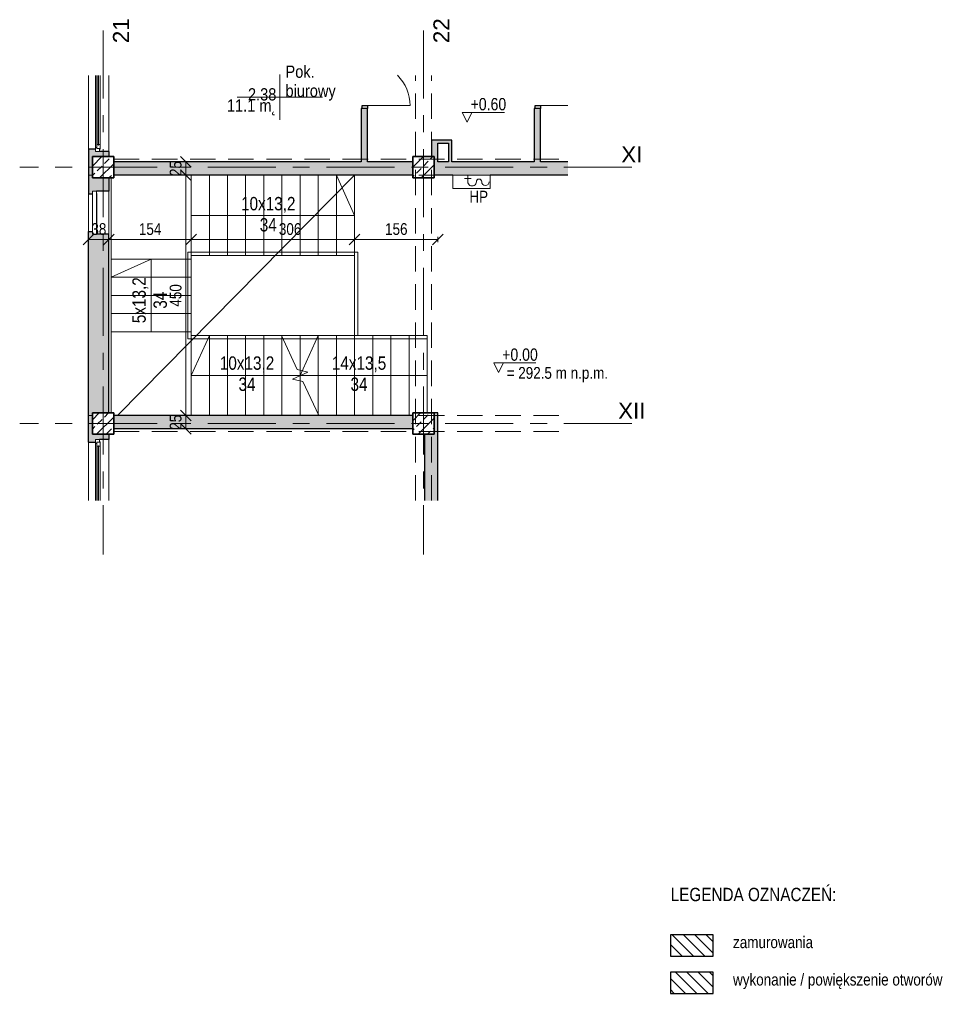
# Model space of a CAD drawing. Header units: centimetres. Extents: x -1428 to 28402, y -8842 to 3590.
# Tile 4 of 11: x 3891 to 5608, y 281 to 2125. Entities that reach past the tile are written whole.
import ezdxf

# ---------------------------------------------------------------- set-up
doc = ezdxf.new("R2010")
doc.units = ezdxf.units.CM
for name, pattern in [('Dash', [60, 30, -30]), ('Oś', [222.25, 127, -31.75, 31.75, -31.75]), ('Ukryte', [71.438, 47.625, -23.813]), ('Wyburzenia', [35, 20, -15])]:
    doc.linetypes.add(name, pattern=pattern)
for name, color, linetype, lineweight in [('A-ANNO-DIMS', 211, 'Continuous', 13), ('A-ANNO-DIMS-100', 211, 'Continuous', 13), ('A-AREA', 32, 'Continuous', 13), ('A-AREA-IDEN', 2, 'Continuous', 13), ('A-DETL', 90, 'Continuous', 25), ('A-DETL-GENF', 92, 'Continuous', 9), ('A-DETL-HDLN', 90, 'Ukryte', 9), ('A-DETL-MEDM', 33, 'Wyburzenia', 9), ('A-DETL-THIN', 151, 'Continuous', 9), ('A-DOOR', 31, 'Wyburzenia', 9), ('A-FLOR', 192, 'Continuous', 13), ('A-GLAZ', 151, 'Continuous', 13), ('A-WALL', 113, 'Continuous', 13), ('G-ANNO-DIMS', 111, 'Continuous', 13), ('G-ANNO-TEXT', 231, 'Continuous', 13), ('P-SANR-FIXT', 6, 'Continuous', 9), ('S-COLS', 52, 'Continuous', 13), ('S-GRID', 1, 'Continuous', 13), ('S-GRID-IDEN', 1, 'Continuous', 13), ('S-STRS', 31, 'Continuous', 13), ('S-STRS-MBND', 31, 'Continuous', 13)]:
    doc.layers.add(name, color=color, linetype=linetype, lineweight=lineweight)
doc.styles.add('Arial', font='arial.ttf', dxfattribs={"height": 30})
doc.styles.add('Arial Narrow', font='ARIALN.TTF', dxfattribs={"height": 22})
doc.styles.add('Arial Narrow_2', font='ARIALN.TTF', dxfattribs={"height": 23})
doc.styles.add('Arial Narrow_3', font='ARIALN.TTF', dxfattribs={"height": 25})
doc.styles.add('Arial Narrow_4', font='ARIALN.TTF', dxfattribs={"height": 22})
doc.styles.add('Arial_1', font='arial.ttf', dxfattribs={"width": 0.85, "height": 23})
doc.dimstyles.new('Diagonal_1_100__0_1_', dxfattribs={"dimscale": 30.48, "dimtxt": 22.515481, "dimasz": 0.656168, "dimexe": 0.164042, "dimexo": 0.0625, "dimgap": 0.065617, "dimtad": 1, "dimdec": 1, "dimrnd": 0.1, "dimdsep": 46, "dimtxsty": 'Arial Narrow_4', "dimblk1": 'OBLIQUE', "dimblk2": 'OBLIQUE', "dimsah": 1, "dimcen": 0.09, "dimazin": 0, "dimtfac": 1, "dimtdec": 4, "dimtix": 1, "dimtmove": 0, "dimatfit": 3, "dimfxl": 0.164042, "dimfxlon": 1, "dimtvp": 1, "dimtolj": 1, "dimtzin": 0, "dimarcsym": 2})
doc.dimstyles.new('Diagonal_1_100__0_1__1', dxfattribs={"dimscale": 30.48, "dimtxt": 22.515481, "dimasz": 0.656168, "dimexe": 0.164042, "dimexo": 0.0625, "dimgap": 0.065617, "dimtad": 1, "dimdec": 1, "dimrnd": 0.1, "dimdsep": 46, "dimtxsty": 'Arial Narrow_4', "dimblk1": 'OBLIQUE', "dimblk2": 'OBLIQUE', "dimsah": 1, "dimcen": 0.09, "dimazin": 0, "dimtfac": 1, "dimtdec": 4, "dimtix": 1, "dimtmove": 2, "dimatfit": 3, "dimfxl": 0.164042, "dimfxlon": 1, "dimtvp": 1, "dimtolj": 1, "dimtzin": 0, "dimarcsym": 2})
pattern_1 = [(315, (4951.45, 0), (10.6066, 10.6066), [])]

# ---------------------------------------------------------------- blocks, each defined once
blk = doc.blocks.new('Okno - automatyczna etykieta - 81x81-2208571-parter wysoki __0_00_ - stan istniejący Klatka schodowa')
at = {"layer": 'A-GLAZ'}
for p, q in [((-40.5, -4.5), (-40.5, -12)), ((40.5, -4.5), (-40.5, -4.5)), ((-40.5, -12), (40.5, -12)), ((-40.5, -12), (40.5, -12)), ((-36, -3.5), (36, -3.5)), ((-36, -3.5), (-36, -4.5)), ((36, -3.5), (36, -4.5)), ((40.5, -4.5), (40.5, -12))]:
    blk.add_line(p, q, dxfattribs=at)
blk = doc.blocks.new('M_Concrete-Square-Column - 400 x 400mm-1838076-parter wysoki __0_00_ - stan istniejący Klatka schodowa')
at = {"layer": 'S-COLS', "lineweight": 9}
h = blk.add_hatch(dxfattribs=at)
h.set_pattern_fill('FP_7', color=256, style=0, pattern_type=2)
h.set_pattern_definition([(45, (1212.623, -1368.326), (-17.67767, 17.67767), []), (45, (1230.3, -1368.326), (-17.67767, 17.67767), [12.5, -6.25])])
h.paths.add_polyline_path([(-14, -20), (20, -20), (20, 20), (-20, 20), (-20, -20), (-16, -20)], flags=0)
at = {"layer": 'S-COLS', "lineweight": 35}
for p, q in [((20, 20), (-20, 20)), ((-20, 20), (-20, -20)), ((20, -20), (20, 20)), ((-20, -20), (20, -20))]:
    blk.add_line(p, q, dxfattribs=at)
blk = doc.blocks.new('M_Concrete-Square-Column - 400 x 400mm-V2-parter wysoki __0_00_ - stan istniejący Klatka schodowa')
at = {"layer": 'S-COLS', "lineweight": 9}
h = blk.add_hatch(dxfattribs=at)
h.set_pattern_fill('FP_8', color=256, style=0, pattern_type=2)
h.set_pattern_definition([(45, (612.623, -1368.326), (-17.67767, 17.67767), []), (45, (630.3, -1368.326), (-17.67767, 17.67767), [12.5, -6.25])])
h.paths.add_polyline_path([(-20, -20), (20, -20), (20, 20), (-20, 20), (-20, -10)], flags=0)
at = {"layer": 'S-COLS', "lineweight": 35}
for p, q in [((20, 20), (-20, 20)), ((-20, 20), (-20, -20)), ((20, -20), (20, 20)), ((-20, -20), (20, -20))]:
    blk.add_line(p, q, dxfattribs=at)
blk = doc.blocks.new('M_Concrete-Square-Column - 400 x 400mm-V3-parter wysoki __0_00_ - stan istniejący Klatka schodowa')
at = {"layer": 'S-COLS', "lineweight": 9}
h = blk.add_hatch(dxfattribs=at)
h.set_pattern_fill('FP_9', color=256, style=0, pattern_type=2)
h.set_pattern_definition([(45, (1212.623, -1848.326), (-17.67767, 17.67767), []), (45, (1230.3, -1848.326), (-17.67767, 17.67767), [12.5, -6.25])])
h.paths.add_polyline_path([(20, -20), (20, 20), (-20, 20), (-20, -20), (15, -20)], flags=0)
at = {"layer": 'S-COLS', "lineweight": 35}
for p, q in [((20, 20), (-20, 20)), ((-20, 20), (-20, -20)), ((20, -20), (20, 20)), ((-20, -20), (20, -20))]:
    blk.add_line(p, q, dxfattribs=at)
blk = doc.blocks.new('M_Concrete-Square-Column - 400 x 400mm-V4-parter wysoki __0_00_ - stan istniejący Klatka schodowa')
at = {"layer": 'S-COLS', "lineweight": 9}
h = blk.add_hatch(dxfattribs=at)
h.set_pattern_fill('FP_10', color=256, style=0, pattern_type=2)
h.set_pattern_definition([(45, (612.623, -1848.326), (-17.67767, 17.67767), []), (45, (630.3, -1848.326), (-17.67767, 17.67767), [12.5, -6.25])])
h.paths.add_polyline_path([(15, -20), (20, -20), (20, 20), (-20, 20), (-20, -20)], flags=0)
at = {"layer": 'S-COLS', "lineweight": 35}
for p, q in [((20, 20), (-20, 20)), ((-20, 20), (-20, -20)), ((20, -20), (20, 20)), ((-20, -20), (20, -20))]:
    blk.add_line(p, q, dxfattribs=at)
blk = doc.blocks.new('Okno - automatyczna etykieta - 181x181 _nietypowy podział_-2208595-parter wysoki __0_00_ - stan istniejący Klatka schodowa')
at = {"layer": 'A-GLAZ'}
for p, q in [((-90.5, 1.5), (-85, 1.5)), ((-90.5, -6), (-90.5, 1.5)), ((-86, 2.5), (-77.5, 2.5)), ((-86, 1.5), (-86, 2.5)), ((-85, 1.5), (-86, 1.5)), ((-85, -4), (-85, 1.5)), ((-85, 1.5), (-85, -4)), ((-77.5, 2.5), (-77.5, -0.3)), ((23.9, 2.5), (-77.5, 2.5)), ((-83, -6), (-90.5, -6)), ((-90.5, -6), (23.9, -6)), ((-77.5, -4), (-85, -4)), ((-85, -4), (-83, -4)), ((-83, -4), (-83, -6)), ((23.9, -6), (-83, -6)), ((-78.5, -1.3), (-78.5, -0.3)), ((-78.5, -0.3), (23.9, -0.3)), ((-78.5, -0.3), (-78.5, -1.3)), ((-77.5, -0.3), (-78.5, -0.3)), ((23.9, -1.3), (-78.5, -1.3)), ((-78.5, -1.3), (-77.5, -1.3)), ((-77.5, -1.3), (-77.5, -4)), ((23.9, -4), (-77.5, -4))]:
    blk.add_line(p, q, dxfattribs=at)
blk = doc.blocks.new('Okno - automatyczna etykieta - 181x181 _nietypowy podział_-2208597-parter wysoki __0_00_ - stan istniejący Klatka schodowa')
at = {"layer": 'A-GLAZ'}
for p, q in [((-83, 6), (-90.5, 6)), ((-90.5, 6), (-90.5, -1.5)), ((-90.5, 6), (52.1, 6)), ((-77.5, 4), (-85, 4)), ((-85, 4), (-85, -1.5)), ((-85, -1.5), (-85, 4)), ((-85, 4), (-83, 4)), ((-83, 4), (-83, 6)), ((52.1, 6), (-83, 6)), ((52.1, 1.3), (-78.5, 1.3)), ((-78.5, 1.3), (-78.5, 0.3)), ((-78.5, 0.3), (-78.5, 1.3)), ((-78.5, 1.3), (-77.5, 1.3)), ((-78.5, 0.3), (52.1, 0.3)), ((-77.5, 0.3), (-78.5, 0.3)), ((-77.5, 1.3), (-77.5, 4)), ((52.1, 4), (-77.5, 4)), ((-77.5, -2.5), (-77.5, 0.3)), ((-90.5, -1.5), (-85, -1.5)), ((-85, -1.5), (-86, -1.5)), ((-86, -1.5), (-86, -2.5)), ((-86, -2.5), (-77.5, -2.5)), ((52.1, -2.5), (-77.5, -2.5))]:
    blk.add_line(p, q, dxfattribs=at)
blk = doc.blocks.new('HYDRANT_PPOZ_SZAFKA_NASCIENNA - SUPRON 3-1882101-parter wysoki __0_00_ - stan istniejący Klatka schodowa')
at = {"layer": 'P-SANR-FIXT'}
for p, q in [((47.5, 37.5), (-22.5, 37.5)), ((-22.5, 37.5), (-22.5, 12.5)), ((-22.5, 12.5), (-22.5, 37.5)), ((-22.5, 37.5), (47.5, 37.5)), ((47.5, 12.5), (47.5, 37.5)), ((47.5, 37.5), (47.5, 12.5)), ((19.5, 18.5), (13.5, 18.5)), ((19.5, 12.5), (19.5, 24.5)), ((19.5, 18.5), (25.5, 18.5)), ((-22.5, 12.5), (47.5, 12.5)), ((47.5, 12.5), (-22.5, 12.5))]:
    blk.add_line(p, q, dxfattribs=at)
for centre, radius, start, end in [((-13.5, 24.5), 7, 0, 180), ((-1.5, 24.5), 5, 180, 360), ((11.5, 24.5), 8, 360, 180)]:
    blk.add_arc(centre, radius, start, end, dxfattribs=at)
blk = doc.blocks.new('DRZWI 1S - Drzwi 80-1862760-parter wysoki __0_00_ - stan istniejący Klatka schodowa')
at = {"layer": 'A-DETL-GENF'}
for p, q in [((45.5, 5.9), (40, 5.9)), ((40, 5.9), (40, -3.7)), ((45.5, -3.7), (45.5, 5.9)), ((40, -3.7), (45.5, -3.7))]:
    blk.add_line(p, q, dxfattribs=at)
at = {"layer": 'A-DETL-MEDM', "linetype": 'Continuous', "lineweight": 25}
for p, q in [((40, -3.7), (40, 5.9)), ((40, 5.9), (45.5, 5.9)), ((45.5, 5.9), (45.5, -3.7)), ((45.5, -3.7), (40, -3.7))]:
    blk.add_line(p, q, dxfattribs=at)
at = {"layer": 'A-DOOR', "linetype": 'Continuous', "lineweight": 13}
blk.add_line((40, 5.9), (40, 57.5), dxfattribs=at)
blk = doc.blocks.new('DRZWI 1S - Drzwi 80-V5-parter wysoki __0_00_ - stan istniejący Klatka schodowa')
at = {"layer": 'A-DETL-GENF'}
for p, q in [((45.5, 5.9), (40, 5.9)), ((40, 5.9), (40, -3.7)), ((45.5, -3.7), (45.5, 5.9)), ((40, -3.7), (45.5, -3.7))]:
    blk.add_line(p, q, dxfattribs=at)
at = {"layer": 'A-DETL-MEDM', "linetype": 'Continuous', "lineweight": 25}
for p, q in [((40, -3.7), (40, 5.9)), ((40, 5.9), (45.5, 5.9)), ((45.5, 5.9), (45.5, -3.7)), ((45.5, -3.7), (40, -3.7))]:
    blk.add_line(p, q, dxfattribs=at)
at = {"layer": 'A-DOOR', "linetype": 'Continuous', "lineweight": 13}
blk.add_line((40, 5.9), (40, 85.9), dxfattribs=at)
blk.add_arc((40, 5.9), 80, 90, 135.189, dxfattribs=at)
blk = doc.blocks.new('DIMBLOCK4-parter wysoki __0_00_ - stan istniejący Klatka schodowa')
at = {"layer": 'A-ANNO-DIMS-100'}
for p, q in [((4202.6, 1383.3), (4192.6, 1393.3)), ((4197.6, 1383.3), (4207.6, 1383.3)), ((4202.6, 1383.3), (4197.6, 1383.3)), ((4202.6, 1358.3), (4202.6, 1383.3)), ((4202.6, 1383.3), (4212.6, 1373.3)), ((4202.6, 1358.3), (4192.6, 1368.3)), ((4197.6, 1358.3), (4207.6, 1358.3)), ((4202.6, 1358.3), (4197.6, 1358.3)), ((4202.6, 1358.3), (4212.6, 1348.3))]:
    blk.add_line(p, q, dxfattribs=at)
at = {"layer": 'A-ANNO-DIMS-100', "color": 0, "insert": (4172.2, 1356.9), "char_height": 22, "width": 33.452, "attachment_point": 1, "rotation": 90, "line_spacing_factor": 0.974696, "style": 'Arial Narrow_4'}
blk.add_mtext('25', dxfattribs=at)
blk = doc.blocks.new('_Oblique')
at = {"color": 0, "linetype": 'ByBlock', "lineweight": -2}
blk.add_line((-0.5, -0.5), (0.5, 0.5), dxfattribs=at)
blk = doc.blocks.new('DIMBLOCK5-parter wysoki __0_00_ - stan istniejący Klatka schodowa')
at = {"layer": 'A-ANNO-DIMS-100'}
for p, q in [((4202.6, 1833.3), (4192.6, 1843.3)), ((4197.6, 1833.3), (4207.6, 1833.3)), ((4202.6, 1833.3), (4197.6, 1833.3)), ((4202.6, 1383.3), (4202.6, 1833.3)), ((4202.6, 1833.3), (4212.6, 1823.3)), ((4202.6, 1383.3), (4192.6, 1393.3)), ((4197.6, 1383.3), (4207.6, 1383.3)), ((4202.6, 1383.3), (4197.6, 1383.3)), ((4202.6, 1383.3), (4212.6, 1373.3))]:
    blk.add_line(p, q, dxfattribs=at)
at = {"layer": 'A-ANNO-DIMS-100', "color": 0, "insert": (4172.2, 1587.4), "char_height": 22, "width": 50.177, "attachment_point": 1, "rotation": 90, "line_spacing_factor": 0.974696, "style": 'Arial Narrow_4'}
blk.add_mtext('450', dxfattribs=at)
blk = doc.blocks.new('DIMBLOCK6-parter wysoki __0_00_ - stan istniejący Klatka schodowa')
at = {"layer": 'A-ANNO-DIMS-100'}
for p, q in [((4202.6, 1858.3), (4192.6, 1868.3)), ((4197.6, 1858.3), (4207.6, 1858.3)), ((4202.6, 1858.3), (4197.6, 1858.3)), ((4202.6, 1833.3), (4202.6, 1858.3)), ((4202.6, 1858.3), (4212.6, 1848.3)), ((4202.6, 1833.3), (4192.6, 1843.3)), ((4197.6, 1833.3), (4207.6, 1833.3)), ((4202.6, 1833.3), (4197.6, 1833.3)), ((4202.6, 1833.3), (4212.6, 1823.3))]:
    blk.add_line(p, q, dxfattribs=at)
at = {"layer": 'A-ANNO-DIMS-100', "color": 0, "insert": (4172.2, 1831.9), "char_height": 22, "width": 33.452, "attachment_point": 1, "rotation": 90, "line_spacing_factor": 0.974696, "style": 'Arial Narrow_4'}
blk.add_mtext('25', dxfattribs=at)
blk = doc.blocks.new('Spot Elevations - Kota wyk 2-385235-parter wysoki __0_00_ - stan istniejący Klatka schodowa')
at = {"layer": 'G-ANNO-DIMS'}
for p, q in [((0, 0), (-0.09, 0.18)), ((-0.09, 0.18), (0.699, 0.18)), ((0, 0), (0.09, 0.18))]:
    blk.add_line(p, q, dxfattribs=at)
blk = doc.blocks.new('DIMBLOCK7-parter wysoki __0_00_ - stan istniejący Klatka schodowa')
at = {"layer": 'A-ANNO-DIMS-100'}
for p, q in [((4020.4, 1713.3), (4030.4, 1723.3)), ((4020.4, 1718.3), (4020.4, 1708.3)), ((4020.4, 1713.3), (4020.4, 1718.3)), ((4058.4, 1713.3), (4068.4, 1723.3)), ((4058.4, 1718.3), (4058.4, 1708.3)), ((4058.4, 1713.3), (4058.4, 1718.3)), ((4020.4, 1713.3), (4010.4, 1703.3)), ((4020.4, 1713.3), (4058.4, 1713.3)), ((4058.4, 1713.3), (4048.4, 1703.3))]:
    blk.add_line(p, q, dxfattribs=at)
at = {"layer": 'A-ANNO-DIMS-100', "color": 0, "insert": (4025.5, 1743.7), "char_height": 22, "width": 33.452, "attachment_point": 1, "line_spacing_factor": 0.974696, "style": 'Arial Narrow_4'}
blk.add_mtext('38', dxfattribs=at)
blk = doc.blocks.new('DIMBLOCK8-parter wysoki __0_00_ - stan istniejący Klatka schodowa')
at = {"layer": 'A-ANNO-DIMS-100'}
for p, q in [((4058.4, 1713.3), (4068.4, 1723.3)), ((4058.4, 1718.3), (4058.4, 1708.3)), ((4058.4, 1713.3), (4058.4, 1718.3)), ((4212.4, 1713.3), (4222.4, 1723.3)), ((4212.4, 1718.3), (4212.4, 1708.3)), ((4212.4, 1713.3), (4212.4, 1718.3)), ((4058.4, 1713.3), (4048.4, 1703.3)), ((4058.4, 1713.3), (4212.4, 1713.3)), ((4212.4, 1713.3), (4202.4, 1703.3))]:
    blk.add_line(p, q, dxfattribs=at)
at = {"layer": 'A-ANNO-DIMS-100', "color": 0, "insert": (4114.5, 1743.7), "char_height": 22, "width": 50.177, "attachment_point": 1, "line_spacing_factor": 0.974696, "style": 'Arial Narrow_4'}
blk.add_mtext('154', dxfattribs=at)
blk = doc.blocks.new('DIMBLOCK9-parter wysoki __0_00_ - stan istniejący Klatka schodowa')
at = {"layer": 'A-ANNO-DIMS-100'}
for p, q in [((4212.4, 1713.3), (4222.4, 1723.3)), ((4212.4, 1718.3), (4212.4, 1708.3)), ((4212.4, 1713.3), (4212.4, 1718.3)), ((4518.4, 1713.3), (4528.4, 1723.3)), ((4518.4, 1718.3), (4518.4, 1708.3)), ((4518.4, 1713.3), (4518.4, 1718.3)), ((4212.4, 1713.3), (4202.4, 1703.3)), ((4212.4, 1713.3), (4518.4, 1713.3)), ((4518.4, 1713.3), (4508.4, 1703.3))]:
    blk.add_line(p, q, dxfattribs=at)
at = {"layer": 'A-ANNO-DIMS-100', "color": 0, "insert": (4376.6, 1743.7), "char_height": 22, "width": 50.177, "attachment_point": 1, "line_spacing_factor": 0.974696, "style": 'Arial Narrow_4'}
blk.add_mtext('306', dxfattribs=at)
blk = doc.blocks.new('DIMBLOCK10-parter wysoki __0_00_ - stan istniejący Klatka schodowa')
at = {"layer": 'A-ANNO-DIMS-100'}
for p, q in [((4518.4, 1713.3), (4528.4, 1723.3)), ((4518.4, 1718.3), (4518.4, 1708.3)), ((4518.4, 1713.3), (4518.4, 1718.3)), ((4674.4, 1713.3), (4684.4, 1723.3)), ((4674.4, 1708.3), (4674.4, 1718.3)), ((4518.4, 1713.3), (4508.4, 1703.3)), ((4518.4, 1713.3), (4674.4, 1713.3)), ((4674.4, 1713.3), (4664.4, 1703.3)), ((4674.4, 1713.3), (4674.4, 1708.3))]:
    blk.add_line(p, q, dxfattribs=at)
at = {"layer": 'A-ANNO-DIMS-100', "color": 0, "insert": (4575.5, 1743.7), "char_height": 22, "width": 50.177, "attachment_point": 1, "line_spacing_factor": 0.974696, "style": 'Arial Narrow_4'}
blk.add_mtext('156', dxfattribs=at)
blk = doc.blocks.new('METKA_POMIESZCZENIA2 - Rozbudowana krótka - bez ramki-2403173-parter wysoki __0_00_ - stan istniejący Klatka schodowa')
at = {"layer": 'A-AREA-IDEN'}
for p, q in [((0, 0.425), (0, 0)), ((0.098, 0), (-0.8, 0)), ((-0.8, 0), (0.8, 0)), ((0, 0), (0, -0.425))]:
    blk.add_line(p, q, dxfattribs=at)

msp = doc.modelspace()

# ---------------------------------------------------------------- hatches: boundary and pattern name
at = {"layer": 'A-DETL-GENF', "lineweight": 25}
h = msp.add_hatch(dxfattribs=at)
h.set_pattern_fill('FP_6', color=3, style=0, pattern_type=2)
h.set_pattern_definition(pattern_1)
h.paths.add_polyline_path([(5189.72, 371.18), (5189.72, 411.18), (5109.72, 411.18), (5109.72, 371.18)], flags=0)
h = msp.add_hatch(dxfattribs=at)
h.set_pattern_fill('FP_6', color=6, style=0, pattern_type=2)
h.set_pattern_definition(pattern_1)
h.paths.add_polyline_path([(5189.72, 301.18), (5189.72, 341.18), (5109.72, 341.18), (5109.72, 301.18)], flags=0)
at = {"layer": 'A-WALL'}
for points in [[(4542.41, 1858.33), (4542.41, 1958.33), (4530.41, 1958.33), (4530.41, 1858.33)], [(4856.71, 1858.33), (4866.41, 1858.33), (4866.41, 1958.33), (4854.41, 1958.33), (4854.41, 1858.33)], [(4674.41, 1858.33), (4674.41, 1899.33), (4662.41, 1899.33), (4662.41, 1868.33), (4667.41, 1868.33), (4667.41, 1858.33)], [(4694.41, 1893.33), (4700.41, 1893.33), (4700.41, 1899.33), (4674.41, 1899.33), (4674.41, 1893.33)], [(4700.41, 1858.33), (4700.41, 1893.33), (4694.41, 1893.33), (4694.41, 1858.33)], [(4668.15, 1224.38), (4674.41, 1224.38), (4674.41, 1388.33), (4667.41, 1388.33), (4667.41, 1348.33), (4649.41, 1348.33), (4649.41, 1224.38)]]:
    msp.add_hatch(color=254, dxfattribs=at).paths.add_polyline_path(points, flags=0)
at = {"layer": 'A-WALL', "lineweight": 5}
for points in [[(4020.41, 1833.33), (4027.41, 1833.33), (4027.41, 1868.33), (4058.41, 1868.33), (4058.41, 1877.83), (4033.41, 1877.83), (4033.41, 1882.83), (4020.41, 1882.83), (4020.41, 1877.83)], [(4033.41, 1333.83), (4033.41, 1338.83), (4058.41, 1338.83), (4058.41, 1348.33), (4027.41, 1348.33), (4027.41, 1383.33), (4020.41, 1383.33), (4020.41, 1333.83), (4031.41, 1333.83)], [(4506.26, 1358.33), (4627.41, 1358.33), (4627.41, 1383.33), (4067.41, 1383.33), (4067.41, 1358.33), (4320.64, 1358.33)]]:
    msp.add_hatch(color=9, dxfattribs=at).paths.add_polyline_path(points, flags=0)
h = msp.add_hatch(color=9, dxfattribs=at)
h.paths.add_polyline_path([(4518.41, 1833.33), (4627.41, 1833.33), (4627.41, 1858.33), (4067.41, 1858.33), (4067.41, 1833.33), (4320.64, 1833.33)], flags=0)
h.paths.add_polyline_path([(4702.41, 1833.33), (4917.86, 1833.33), (4917.86, 1858.33), (4667.41, 1858.33), (4667.41, 1833.33)], flags=0)
h = msp.add_hatch(color=9, dxfattribs=at)
h.paths.add_polyline_path([(4027.41, 1383.33), (4027.41, 1388.33), (4058.41, 1388.33), (4058.41, 1722.83), (4027.41, 1722.83), (4027.41, 1727.83), (4020.41, 1727.83), (4020.41, 1383.33)], flags=0)
h.paths.add_polyline_path([(4022.03, 1798.83), (4027.41, 1798.83), (4027.41, 1803.83), (4058.41, 1803.83), (4058.41, 1828.33), (4027.41, 1828.33), (4027.41, 1833.33), (4020.41, 1833.33), (4020.41, 1798.83)], flags=0)

# ---------------------------------------------------------------- linework, layer by layer
at = {"layer": 'A-AREA', "lineweight": 9}
msp.add_line((4074.73, 1383.33), (4518.41, 1833.33), dxfattribs=at)
at = {"layer": 'A-DETL'}
for p, q in [((5189.72, 411.18), (5109.72, 411.18)), ((5109.72, 411.18), (5109.72, 371.18)), ((5189.72, 371.18), (5189.72, 411.18)), ((5109.72, 371.18), (5189.72, 371.18)), ((5189.72, 341.18), (5109.72, 341.18)), ((5109.72, 341.18), (5109.72, 301.18)), ((5189.72, 301.18), (5189.72, 341.18)), ((5109.72, 301.18), (5189.72, 301.18))]:
    msp.add_line(p, q, dxfattribs=at)
at = {"layer": 'A-DETL-HDLN'}
for p, q in [((4632.41, 1224.38), (4632.41, 2020.44)), ((4662.41, 1224.38), (4662.41, 2020.44)), ((4067.41, 1863.33), (4917.86, 1863.33)), ((4067.41, 1833.33), (4917.86, 1833.33)), ((4067.41, 1383.33), (4917.86, 1383.33)), ((4067.41, 1353.33), (4917.86, 1353.33))]:
    msp.add_line(p, q, dxfattribs=at)
at = {"layer": 'A-DETL-THIN'}
for p, q in [((4518.41, 1758.33), (4484.41, 1833.33)), ((4212.41, 1758.33), (4518.41, 1758.33)), ((4206.41, 1689.33), (4524.41, 1689.33)), ((4206.41, 1527.33), (4206.41, 1689.33)), ((4524.41, 1689.33), (4524.41, 1533.33)), ((4137.41, 1676.33), (4062.41, 1642.33)), ((4137.41, 1540.33), (4137.41, 1676.33)), ((4212.41, 1458.33), (4246.41, 1533.33)), ((4416.41, 1458.33), (4450.41, 1533.33)), ((4654.41, 1527.33), (4206.41, 1527.33)), ((4654.41, 1458.33), (4212.41, 1458.33))]:
    msp.add_line(p, q, dxfattribs=at)
at = {"layer": 'A-FLOR'}
msp.add_line((4518.41, 1833.33), (4518.41, 1533.33), dxfattribs=at)
at = {"layer": 'A-WALL'}
for p, q in [((4020.41, 1882.83), (4020.41, 2020.44)), ((4058.41, 2020.44), (4058.41, 1877.83)), ((4027.41, 1833.33), (4020.41, 1833.33)), ((4020.41, 1727.83), (4020.41, 1798.83)), ((4058.41, 1803.83), (4058.41, 1722.83)), ((4020.41, 1383.33), (4027.41, 1383.33)), ((4020.41, 1224.38), (4020.41, 1333.83)), ((4058.41, 1338.83), (4058.41, 1224.38))]:
    msp.add_line(p, q, dxfattribs=at)
at = {"layer": 'A-WALL', "color": 7, "lineweight": 25}
for p, q in [((4532.71, 1958.33), (4530.41, 1958.33)), ((4530.41, 1958.33), (4530.41, 1858.33)), ((4542.41, 1958.33), (4542.26, 1958.33)), ((4542.41, 1858.33), (4542.41, 1958.33)), ((4856.71, 1958.33), (4854.41, 1958.33)), ((4854.41, 1958.33), (4854.41, 1858.33)), ((4866.41, 1958.33), (4866.26, 1958.33)), ((4866.41, 1858.33), (4866.41, 1958.33)), ((4662.41, 1899.33), (4662.41, 1868.33)), ((4700.41, 1899.33), (4662.41, 1899.33)), ((4700.41, 1858.33), (4700.41, 1899.33)), ((4020.41, 1882.83), (4020.41, 1798.83)), ((4020.41, 1882.83), (4033.41, 1882.83)), ((4674.41, 1858.33), (4674.41, 1893.33)), ((4674.41, 1893.33), (4694.41, 1893.33)), ((4694.41, 1893.33), (4694.41, 1858.33)), ((4058.41, 1877.83), (4040.91, 1877.83)), ((4058.41, 1877.83), (4058.41, 1868.33)), ((4530.41, 1858.33), (4067.41, 1858.33)), ((4627.41, 1858.33), (4542.41, 1858.33)), ((4694.41, 1858.33), (4674.41, 1858.33)), ((4854.41, 1858.33), (4700.41, 1858.33)), ((4917.86, 1858.33), (4866.41, 1858.33)), ((4058.41, 1828.33), (4058.41, 1803.83)), ((4627.41, 1833.33), (4067.41, 1833.33)), ((4702.41, 1833.33), (4667.41, 1833.33)), ((4917.86, 1833.33), (4772.41, 1833.33)), ((4020.41, 1798.83), (4027.41, 1798.83)), ((4058.41, 1803.83), (4034.91, 1803.83)), ((4020.41, 1333.83), (4020.41, 1727.83)), ((4020.41, 1727.83), (4027.41, 1727.83)), ((4058.41, 1722.83), (4034.91, 1722.83)), ((4058.41, 1388.33), (4058.41, 1722.83)), ((4627.41, 1383.33), (4067.41, 1383.33)), ((4674.41, 1388.33), (4667.41, 1388.33)), ((4674.41, 1224.38), (4674.41, 1388.33)), ((4058.41, 1348.33), (4058.41, 1338.83)), ((4627.41, 1358.33), (4067.41, 1358.33)), ((4649.41, 1348.33), (4649.41, 1224.38)), ((4020.41, 1333.83), (4033.41, 1333.83)), ((4058.41, 1338.83), (4040.91, 1338.83))]:
    msp.add_line(p, q, dxfattribs=at)
at = {"layer": 'S-GRID', "linetype": 'Oś'}
for p, q in [((4047.41, 2104.38), (4047.41, 1123.33)), ((4647.41, 2104.38), (4647.41, 1123.33)), ((5037.45, 1848.33), (3891.27, 1848.33)), ((5037.45, 1368.33), (3891.27, 1368.33))]:
    msp.add_line(p, q, dxfattribs=at)
at = {"layer": 'S-STRS', "lineweight": 9}
for p, q in [((4062.41, 1828.33), (4062.41, 1676.33)), ((4212.41, 1833.33), (4212.41, 1683.33)), ((4212.41, 1833.33), (4212.41, 1683.33)), ((4246.41, 1833.33), (4246.41, 1683.33)), ((4246.41, 1833.33), (4246.41, 1683.33)), ((4280.41, 1833.33), (4280.41, 1683.33)), ((4280.41, 1833.33), (4280.41, 1683.33)), ((4314.41, 1833.33), (4314.41, 1683.33)), ((4314.41, 1833.33), (4314.41, 1683.33)), ((4348.41, 1833.33), (4348.41, 1683.33)), ((4348.41, 1833.33), (4348.41, 1683.33)), ((4382.41, 1833.33), (4382.41, 1683.33)), ((4382.41, 1833.33), (4382.41, 1683.33)), ((4416.41, 1833.33), (4416.41, 1683.33)), ((4416.41, 1833.33), (4416.41, 1683.33)), ((4450.41, 1833.33), (4450.41, 1683.33)), ((4450.41, 1833.33), (4450.41, 1683.33)), ((4484.41, 1833.33), (4484.41, 1683.33)), ((4484.41, 1833.33), (4484.41, 1683.33)), ((4518.41, 1833.33), (4518.41, 1683.33)), ((4212.41, 1676.33), (4212.41, 1683.33)), ((4212.41, 1683.33), (4246.41, 1683.33)), ((4246.41, 1683.33), (4280.41, 1683.33)), ((4280.41, 1683.33), (4314.41, 1683.33)), ((4314.41, 1683.33), (4348.41, 1683.33)), ((4348.41, 1683.33), (4382.41, 1683.33)), ((4382.41, 1683.33), (4416.41, 1683.33)), ((4416.41, 1683.33), (4450.41, 1683.33)), ((4450.41, 1683.33), (4484.41, 1683.33)), ((4484.41, 1683.33), (4518.41, 1683.33)), ((4062.41, 1676.33), (4212.41, 1676.33)), ((4062.41, 1642.33), (4062.41, 1676.33)), ((4062.41, 1676.33), (4212.41, 1676.33)), ((4212.41, 1642.33), (4212.41, 1676.33)), ((4062.41, 1608.33), (4062.41, 1642.33)), ((4062.41, 1642.33), (4212.41, 1642.33)), ((4062.41, 1642.33), (4212.41, 1642.33)), ((4212.41, 1608.33), (4212.41, 1642.33)), ((4062.41, 1574.33), (4062.41, 1608.33)), ((4062.41, 1608.33), (4212.41, 1608.33)), ((4062.41, 1608.33), (4212.41, 1608.33)), ((4212.41, 1574.33), (4212.41, 1608.33)), ((4062.41, 1540.33), (4062.41, 1574.33)), ((4062.41, 1574.33), (4212.41, 1574.33)), ((4062.41, 1574.33), (4212.41, 1574.33)), ((4212.41, 1540.33), (4212.41, 1574.33)), ((4062.41, 1540.33), (4062.41, 1388.33)), ((4062.41, 1540.33), (4212.41, 1540.33)), ((4062.41, 1540.33), (4212.41, 1540.33)), ((4212.41, 1533.33), (4212.41, 1540.33)), ((4212.41, 1383.33), (4212.41, 1533.33)), ((4246.41, 1533.33), (4212.41, 1533.33)), ((4212.41, 1383.33), (4212.41, 1533.33)), ((4280.41, 1533.33), (4246.41, 1533.33)), ((4246.41, 1383.33), (4246.41, 1533.33)), ((4246.41, 1383.33), (4246.41, 1533.33)), ((4314.41, 1533.33), (4280.41, 1533.33)), ((4280.41, 1383.33), (4280.41, 1533.33)), ((4280.41, 1383.33), (4280.41, 1533.33)), ((4348.41, 1533.33), (4314.41, 1533.33)), ((4314.41, 1383.33), (4314.41, 1533.33)), ((4314.41, 1383.33), (4314.41, 1533.33)), ((4381.44, 1533.33), (4348.41, 1533.33)), ((4348.41, 1383.33), (4348.41, 1533.33)), ((4348.41, 1383.33), (4348.41, 1533.33)), ((4382.41, 1533.33), (4381.44, 1533.33)), ((4416.41, 1533.33), (4382.41, 1533.33)), ((4382.41, 1531.24), (4382.41, 1533.33)), ((4382.41, 1531.24), (4382.41, 1533.33)), ((4382.41, 1383.33), (4382.41, 1531.24)), ((4382.41, 1383.33), (4382.41, 1531.24)), ((4450.41, 1533.33), (4416.41, 1533.33)), ((4416.41, 1468.37), (4416.41, 1533.33)), ((4416.41, 1468.37), (4416.41, 1533.33)), ((4484.41, 1533.33), (4450.41, 1533.33)), ((4450.41, 1385.41), (4450.41, 1533.33)), ((4450.41, 1385.41), (4450.41, 1533.33)), ((4518.41, 1533.33), (4484.41, 1533.33)), ((4484.41, 1383.33), (4484.41, 1533.33)), ((4484.41, 1383.33), (4484.41, 1533.33)), ((4552.41, 1533.33), (4518.41, 1533.33)), ((4518.41, 1383.33), (4518.41, 1533.33)), ((4518.41, 1383.33), (4518.41, 1533.33)), ((4586.41, 1533.33), (4552.41, 1533.33)), ((4552.41, 1383.33), (4552.41, 1533.33)), ((4552.41, 1383.33), (4552.41, 1533.33)), ((4620.41, 1533.33), (4586.41, 1533.33)), ((4586.41, 1383.33), (4586.41, 1533.33)), ((4586.41, 1383.33), (4586.41, 1533.33)), ((4654.41, 1533.33), (4620.41, 1533.33)), ((4620.41, 1383.33), (4620.41, 1533.33)), ((4620.41, 1383.33), (4620.41, 1533.33)), ((4654.41, 1388.33), (4654.41, 1533.33)), ((4654.41, 1388.33), (4654.41, 1533.33)), ((4416.41, 1458.33), (4416.41, 1468.37)), ((4416.41, 1458.33), (4416.41, 1468.37)), ((4416.41, 1448.28), (4416.41, 1458.33)), ((4416.41, 1448.28), (4416.41, 1458.33)), ((4416.41, 1383.33), (4416.41, 1448.28)), ((4416.41, 1383.33), (4416.41, 1448.28)), ((4450.41, 1383.33), (4450.41, 1385.41)), ((4450.41, 1383.33), (4450.41, 1385.41))]:
    msp.add_line(p, q, dxfattribs=at)
at = {"layer": 'S-STRS-MBND', "linetype": 'Dash', "lineweight": 9}
for p, q in [((4212.41, 1383.33), (4212.41, 1533.33)), ((4381.44, 1533.33), (4212.41, 1533.33)), ((4246.41, 1383.33), (4246.41, 1533.33)), ((4246.41, 1383.33), (4246.41, 1533.33)), ((4280.41, 1383.33), (4280.41, 1533.33)), ((4280.41, 1383.33), (4280.41, 1533.33)), ((4314.41, 1383.33), (4314.41, 1533.33)), ((4314.41, 1383.33), (4314.41, 1533.33)), ((4348.41, 1383.33), (4348.41, 1533.33)), ((4348.41, 1383.33), (4348.41, 1533.33)), ((4382.41, 1383.33), (4382.41, 1531.24)), ((4382.41, 1383.33), (4382.41, 1531.24)), ((4416.41, 1458.33), (4416.41, 1468.37)), ((4416.41, 1458.33), (4416.41, 1468.37)), ((4416.41, 1383.33), (4416.41, 1448.28)), ((4416.41, 1383.33), (4416.41, 1448.28)), ((4390.91, 1383.33), (4212.41, 1383.33)), ((4450.41, 1383.33), (4450.41, 1385.41)), ((4450.41, 1383.33), (4450.41, 1385.41))]:
    msp.add_line(p, q, dxfattribs=at)
at = {"layer": 'S-STRS-MBND', "lineweight": 9}
for p, q in [((4381.44, 1533.33), (4411.13, 1469.65)), ((4430.57, 1464.93), (4402.25, 1451.72)), ((4411.13, 1469.65), (4430.57, 1464.93)), ((4402.25, 1451.72), (4421.69, 1447)), ((4421.69, 1447), (4451.38, 1383.33))]:
    msp.add_line(p, q, dxfattribs=at)

# ---------------------------------------------------------------- block references
at = {"layer": 'A-AREA-IDEN', "xscale": 99.99999999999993, "yscale": 99.99999999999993, "zscale": 99.99999999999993}
msp.add_blockref('METKA_POMIESZCZENIA2 - Rozbudowana krótka - bez ramki-2403173-parter wysoki __0_00_ - stan istniejący Klatka schodowa', (4378.54, 1979.87), dxfattribs=at)
at = {"layer": 'A-DOOR', "linetype": 'Continuous', "lineweight": 13}
for name, p, rotation in [('DRZWI 1S - Drzwi 80-V5-parter wysoki __0_00_ - stan istniejący Klatka schodowa', (4536.41, 2003.83), 269.9999999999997), ('DRZWI 1S - Drzwi 80-1862760-parter wysoki __0_00_ - stan istniejący Klatka schodowa', (4860.41, 2003.83), 269.9999999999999)]:
    msp.add_blockref(name, p, dxfattribs=dict(at, rotation=rotation))
at = {"layer": 'A-GLAZ'}
for name, p, rotation in [('Okno - automatyczna etykieta - 181x181 _nietypowy podział_-2208597-parter wysoki __0_00_ - stan istniejący Klatka schodowa', (4039.41, 1968.33), 90.00000000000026), ('Okno - automatyczna etykieta - 81x81-2208571-parter wysoki __0_00_ - stan istniejący Klatka schodowa', (4039.41, 1763.33), 269.9999999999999), ('Okno - automatyczna etykieta - 181x181 _nietypowy podział_-2208595-parter wysoki __0_00_ - stan istniejący Klatka schodowa', (4039.41, 1248.33), 270.0000000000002)]:
    msp.add_blockref(name, p, dxfattribs=dict(at, rotation=rotation))
at = {"layer": 'G-ANNO-DIMS', "xscale": 99.99999999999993, "yscale": 99.99999999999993, "zscale": 99.99999999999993}
for p in [(4728.93, 1932.96), (4788.11, 1463.98)]:
    msp.add_blockref('Spot Elevations - Kota wyk 2-385235-parter wysoki __0_00_ - stan istniejący Klatka schodowa', p, dxfattribs=at)
at = {"layer": 'P-SANR-FIXT', "rotation": 180}
msp.add_blockref('HYDRANT_PPOZ_SZAFKA_NASCIENNA - SUPRON 3-1882101-parter wysoki __0_00_ - stan istniejący Klatka schodowa', (4749.91, 1845.83), dxfattribs=at)
at = {"layer": 'S-COLS', "lineweight": 9}
for name, p in [('M_Concrete-Square-Column - 400 x 400mm-V3-parter wysoki __0_00_ - stan istniejący Klatka schodowa', (4047.41, 1848.33)), ('M_Concrete-Square-Column - 400 x 400mm-V4-parter wysoki __0_00_ - stan istniejący Klatka schodowa', (4647.41, 1848.33)), ('M_Concrete-Square-Column - 400 x 400mm-1838076-parter wysoki __0_00_ - stan istniejący Klatka schodowa', (4047.41, 1368.33)), ('M_Concrete-Square-Column - 400 x 400mm-V2-parter wysoki __0_00_ - stan istniejący Klatka schodowa', (4647.41, 1368.33))]:
    msp.add_blockref(name, p, dxfattribs=at)

# ---------------------------------------------------------------- texts
at = {"layer": 'A-AREA-IDEN', "char_height": 23, "line_spacing_factor": 0.936439, "style": 'Arial_1'}
for s, insert, width, attachment_point in [('\\pxt3.69565,7.3913,11.08696,14.78261,18.47826,22.17391,25.86957,29.56522,33.26087,36.95652,40.65217,44.34783,48.04348,51.73913,55.43478,59.13043,62.82609,66.52174,70.21739,73.91304,77.6087,81.30435,85,88.69565,92.3913,96.08696,99.78261,103.47826,107.17391,110.86957,114.56522,118.26087;{Pok.\\Pbiurowy}', (4388.97, 1973.09), 92.225, 7), ('\\pxqr,t3.69565,7.3913,11.08696,14.78261,18.47826,22.17391,25.86957,29.56522,33.26087,36.95652,40.65217,44.34783,48.04348,51.73913,55.43478,59.13043,62.82609,66.52174,70.21739,73.91304,77.6087,81.30435,85,88.69565,92.3913,96.08696,99.78261,103.47826,107.17391,110.86957,114.56522,118.26087;{2.38}', (4371.88, 1973.09), 52.87, 9), ('\\pxqr,t3.69565,7.3913,11.08696,14.78261,18.47826,22.17391,25.86957,29.56522,33.26087,36.95652,40.65217,44.34783,48.04348,51.73913,55.43478,59.13043,62.82609,66.52174,70.21739,73.91304,77.6087,81.30435,85,88.69565,92.3913,96.08696,99.78261,103.47826,107.17391,110.86957,114.56522,118.26087;{11.1 m˛}', (4371.88, 1975.48), 91.63, 3)]:
    msp.add_mtext(s, dxfattribs=dict(at, insert=insert, width=width, attachment_point=attachment_point))
at = {"layer": 'G-ANNO-DIMS', "char_height": 23, "width": 79.9367, "attachment_point": 1, "line_spacing_factor": 0.974696, "style": 'Arial Narrow_2'}
for s, insert in [('+0.60', (4735.62, 1978.06)), ('+0.00', (4794.8, 1509.08))]:
    msp.add_mtext(s, dxfattribs=dict(at, insert=insert))
at = {"layer": 'G-ANNO-TEXT', "color": 7, "line_spacing_factor": 0.949189}
for s, insert, char_height, width, attachment_point, style in [('\\pxqc,t5.08,10.16,15.24,20.32,25.4,30.48,35.56,40.64,45.72,50.8,55.88,60.96,66.04,71.12,76.2,81.28,86.36,91.44,96.52,101.6,106.68,111.76,116.84,121.92,127,132.08,137.16,142.24,147.32,152.4,157.48,162.56;{10x13,2\\P34}', (4356.72, 1792.74), 25, 103.525, 2, 'Arial Narrow_3'), ('\\pxt5.77273,11.54545,17.31818,23.09091,28.86364,34.63636,40.40909,46.18182,51.95455,57.72727,63.5,69.27273,75.04545,80.81818,86.59091,92.36364,98.13636,103.90909,109.68182,115.45455,121.22727,127,132.77273,138.54545,144.31818,150.09091,155.86364,161.63636,167.40909,173.18182,178.95455,184.72727;{HP}', (4733.37, 1804.36), 22, 35.451, 1, 'Arial Narrow'), ('\\pxqc,t5.08,10.16,15.24,20.32,25.4,30.48,35.56,40.64,45.72,50.8,55.88,60.96,66.04,71.12,76.2,81.28,86.36,91.44,96.52,101.6,106.68,111.76,116.84,121.92,127,132.08,137.16,142.24,147.32,152.4,157.48,162.56;{10x13,2\\P34}', (4316.99, 1494.25), 25, 103.525, 2, 'Arial Narrow_3'), ('\\pxqc,t5.08,10.16,15.24,20.32,25.4,30.48,35.56,40.64,45.72,50.8,55.88,60.96,66.04,71.12,76.2,81.28,86.36,91.44,96.52,101.6,106.68,111.76,116.84,121.92,127,132.08,137.16,142.24,147.32,152.4,157.48,162.56;{14x13,5\\P34}', (4526.72, 1494.25), 25, 103.525, 2, 'Arial Narrow_3'), ('\\pxt5.77273,11.54545,17.31818,23.09091,28.86364,34.63636,40.40909,46.18182,51.95455,57.72727,63.5,69.27273,75.04545,80.81818,86.59091,92.36364,98.13636,103.90909,109.68182,115.45455,121.22727,127,132.77273,138.54545,144.31818,150.09091,155.86364,161.63636,167.40909,173.18182,178.95455,184.72727;{= 292.5 m n.p.m.}', (4803.13, 1474.33), 22, 187.759, 1, 'Arial Narrow'), ('\\pxt5.08,10.16,15.24,20.32,25.4,30.48,35.56,40.64,45.72,50.8,55.88,60.96,66.04,71.12,76.2,81.28,86.36,91.44,96.52,101.6,106.68,111.76,116.84,121.92,127,132.08,137.16,142.24,147.32,152.4,157.48,162.56;{LEGENDA OZNACZEŃ:}', (5110.28, 499.16), 25, 314.716, 1, 'Arial Narrow_3'), ('\\pxt5.77273,11.54545,17.31818,23.09091,28.86364,34.63636,40.40909,46.18182,51.95455,57.72727,63.5,69.27273,75.04545,80.81818,86.59091,92.36364,98.13636,103.90909,109.68182,115.45455,121.22727,127,132.77273,138.54545,144.31818,150.09091,155.86364,161.63636,167.40909,173.18182,178.95455,184.72727;{zamurowania}', (5227.06, 408.22), 22, 148.975, 1, 'Arial Narrow'), ('\\pxt5.77273,11.54545,17.31818,23.09091,28.86364,34.63636,40.40909,46.18182,51.95455,57.72727,63.5,69.27273,75.04545,80.81818,86.59091,92.36364,98.13636,103.90909,109.68182,115.45455,121.22727,127,132.77273,138.54545,144.31818,150.09091,155.86364,161.63636,167.40909,173.18182,178.95455,184.72727;{wykonanie / powiększenie otworów}', (5227.06, 338.22), 22, 386.83, 1, 'Arial Narrow')]:
    msp.add_mtext(s, dxfattribs=dict(at, insert=insert, char_height=char_height, width=width, attachment_point=attachment_point, style=style))
at = {"layer": 'G-ANNO-TEXT', "color": 7, "insert": (4102.26, 1599.43), "char_height": 25, "width": 87.567, "attachment_point": 2, "rotation": 90, "line_spacing_factor": 0.949189, "style": 'Arial Narrow_3'}
msp.add_mtext('\\pxqc,t5.08,10.16,15.24,20.32,25.4,30.48,35.56,40.64,45.72,50.8,55.88,60.96,66.04,71.12,76.2,81.28,86.36,91.44,96.52,101.6,106.68,111.76,116.84,121.92,127,132.08,137.16,142.24,147.32,152.4,157.48,162.56;{5x13,2\\P34}', dxfattribs=at)
at = {"layer": 'S-GRID-IDEN', "char_height": 30, "width": 48.3, "attachment_point": 5, "rotation": 90, "line_spacing_factor": 0.936439, "style": 'Arial'}
for s, insert in [('\\pxqc,t4.23333,8.46667,12.7,16.93333,21.16667,25.4,29.63333,33.86667,38.1,42.33333,46.56667,50.8,55.03333,59.26667,63.5,67.73333,71.96667,76.2,80.43333,84.66667,88.9,93.13333,97.36667,101.6,105.83333,110.06667,114.3,118.53333,122.76667,127,131.23333,135.46667;{21}', (4080.91, 2104.04)), ('\\pxqc,t4.23333,8.46667,12.7,16.93333,21.16667,25.4,29.63333,33.86667,38.1,42.33333,46.56667,50.8,55.03333,59.26667,63.5,67.73333,71.96667,76.2,80.43333,84.66667,88.9,93.13333,97.36667,101.6,105.83333,110.06667,114.3,118.53333,122.76667,127,131.23333,135.46667;{22}', (4680.91, 2104.04))]:
    msp.add_mtext(s, dxfattribs=dict(at, insert=insert))
at = {"layer": 'S-GRID-IDEN', "char_height": 30, "attachment_point": 5, "line_spacing_factor": 0.936439, "style": 'Arial'}
for s, insert, width in [('\\pxqc,t4.23333,8.46667,12.7,16.93333,21.16667,25.4,29.63333,33.86667,38.1,42.33333,46.56667,50.8,55.03333,59.26667,63.5,67.73333,71.96667,76.2,80.43333,84.66667,88.9,93.13333,97.36667,101.6,105.83333,110.06667,114.3,118.53333,122.76667,127,131.23333,135.46667;{XI}', (5037.57, 1872.39), 39.7), ('\\pxqc,t4.23333,8.46667,12.7,16.93333,21.16667,25.4,29.63333,33.86667,38.1,42.33333,46.56667,50.8,55.03333,59.26667,63.5,67.73333,71.96667,76.2,80.43333,84.66667,88.9,93.13333,97.36667,101.6,105.83333,110.06667,114.3,118.53333,122.76667,127,131.23333,135.46667;{XII}', (5037.57, 1392.39), 51.6)]:
    msp.add_mtext(s, dxfattribs=dict(at, insert=insert, width=width))

# ---------------------------------------------------------------- dimensions: what is measured, and where the dimension line sits
at = {"layer": 'A-ANNO-DIMS'}
for base, p1, p2, override, picture, middle in [((4202.62, 1858.33), (4197.62, 1833.33), (4197.62, 1858.33), {"dimpost": '<>', "dimfxl": 25}, 'DIMBLOCK6-parter wysoki __0_00_ - stan istniejący Klatka schodowa', (4189.38, 1845.83)), ((4202.62, 1833.33), (4197.62, 1383.33), (4197.62, 1833.33), {"dimpost": '<>', "dimfxl": 450}, 'DIMBLOCK5-parter wysoki __0_00_ - stan istniejący Klatka schodowa', (4189.38, 1608.33)), ((4202.62, 1383.33), (4197.62, 1358.33), (4197.62, 1383.33), {"dimpost": '<>', "dimfxl": 25}, 'DIMBLOCK4-parter wysoki __0_00_ - stan istniejący Klatka schodowa', (4189.38, 1370.83))]:
    dim = msp.add_linear_dim(base=base, p1=p1, p2=p2, angle=90, dimstyle='Diagonal_1_100__0_1_', override=override, dxfattribs=at)
    dim.commit()
    dim.dimension.update_dxf_attribs({"geometry": picture, "text_midpoint": middle})
for base, p1, p2, override, picture, middle in [((4058.41, 1713.28), (4020.41, 1718.28), (4058.41, 1718.28), {"dimpost": '<>', "dimfxl": 38}, 'DIMBLOCK7-parter wysoki __0_00_ - stan istniejący Klatka schodowa', (4039.41, 1726.51)), ((4212.41, 1713.28), (4058.41, 1718.28), (4212.41, 1718.28), {"dimpost": '<>', "dimfxl": 154}, 'DIMBLOCK8-parter wysoki __0_00_ - stan istniejący Klatka schodowa', (4135.41, 1726.51)), ((4674.41, 1713.28), (4518.41, 1718.28), (4674.41, 1708.28), {"dimpost": '<>', "dimfxl": 156.320184}, 'DIMBLOCK10-parter wysoki __0_00_ - stan istniejący Klatka schodowa', (4596.41, 1726.51))]:
    dim = msp.add_linear_dim(base=base, p1=p1, p2=p2, dimstyle='Diagonal_1_100__0_1_', override=override, dxfattribs=at)
    dim.commit()
    dim.dimension.update_dxf_attribs({"geometry": picture, "text_midpoint": middle})
dim = msp.add_linear_dim(base=(4518.41, 1713.28), p1=(4212.41, 1718.28), p2=(4518.41, 1718.28), dimstyle='Diagonal_1_100__0_1__1', override={"dimpost": '<>', "dimfxl": 306}, dxfattribs=at)
dim.commit()
dim.dimension.update_dxf_attribs({"geometry": 'DIMBLOCK9-parter wysoki __0_00_ - stan istniejący Klatka schodowa', "text_midpoint": (4401.71, 1729.05), "dimtype": 160, "text_rotation": 360})

doc.saveas('drawing.dxf')
